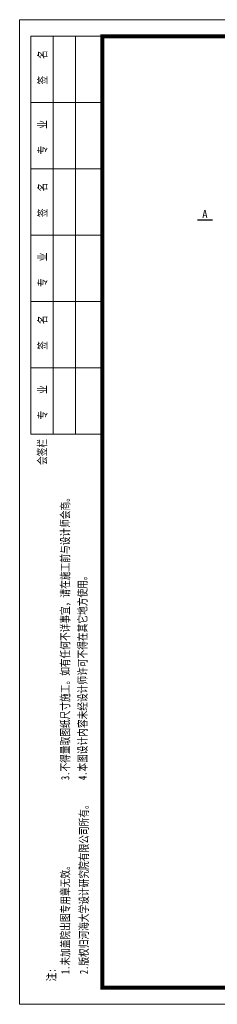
# Model space of a CAD drawing. Extents: x -13074 to 1448651, y 3648755 to 8081248.
# Tile 121 of 173: x 562190 to 562250, y 3858485 to 3858782. Entities that reach past the tile are written whole.
import ezdxf

# ---------------------------------------------------------------- set-up
doc = ezdxf.new("R2010")
doc.units = 0
for name, color, linetype, lineweight in [('0.09标注线', 3, 'CONTINUOUS', 9), ('0.30粗线', 7, 'CONTINUOUS', 30), ('SHEET', 1, 'CONTINUOUS', 15)]:
    doc.layers.add(name, color=color, linetype=linetype, lineweight=lineweight)
doc.layers.add('DIM', color=3, linetype='CONTINUOUS')
doc.styles.add('-仿宋_GB2312', font='FangSong_GB2312.ttf')
doc.styles.add('FHZ', font='FangSong_GB2312.ttf', dxfattribs={"width": 0.707, "height": 300})

msp = doc.modelspace()

# ---------------------------------------------------------------- linework, layer by layer
at = {"layer": '0.30粗线'}
msp.add_line((562243.968, 3858722.086), (562248.464, 3858722.086), dxfattribs=at)
at = {"layer": 'SHEET', "color": 7}
for p, q in [((562215.172, 3858777.489), (562193.572, 3858777.489)), ((562193.572, 3858777.489), (562215.172, 3858777.489)), ((562193.572, 3858777.489), (562193.572, 3858657.489)), ((562200.322, 3858777.489), (562200.322, 3858657.489)), ((562207.072, 3858777.489), (562207.072, 3858657.489)), ((562193.572, 3858757.489), (562215.172, 3858757.489)), ((562193.572, 3858737.489), (562215.172, 3858737.489)), ((562193.572, 3858737.489), (562215.172, 3858737.489)), ((562193.572, 3858737.489), (562215.172, 3858737.489)), ((562193.572, 3858717.489), (562215.172, 3858717.489)), ((562193.572, 3858697.489), (562215.172, 3858697.489)), ((562193.572, 3858697.489), (562215.172, 3858697.489)), ((562193.572, 3858677.489), (562215.172, 3858677.489)), ((562193.572, 3858657.489), (562215.172, 3858657.489))]:
    msp.add_line(p, q, dxfattribs=at)
msp.add_lwpolyline([(562610.171, 3858485.489), (562190.172, 3858485.489), (562190.172, 3858782.489), (562610.171, 3858782.489)], close=True, dxfattribs=at)
at = {"layer": 'SHEET', "color": 7, "const_width": 1.2}
msp.add_lwpolyline([(562215.172, 3858777.489), (562605.171, 3858777.489), (562605.171, 3858490.489), (562215.172, 3858490.489)], close=True, dxfattribs=at)

# ---------------------------------------------------------------- texts
at = {"layer": '0.09标注线', "insert": (562245.378, 3858725.052), "char_height": 2.4, "width": 12.60969, "attachment_point": 1, "style": '-仿宋_GB2312'}
msp.add_mtext('A', dxfattribs=at)
at = {"layer": 'DIM', "color": 7, "style": 'FHZ', "width": 0.75}
for s, p in [('签    名', (562198.345, 3858762.937)), ('专    业', (562198.345, 3858741.874)), ('签    名', (562198.345, 3858722.937)), ('专    业', (562198.345, 3858701.874)), ('签    名', (562198.345, 3858682.937)), ('专    业', (562198.345, 3858661.874)), ('会签栏', (562198.273, 3858648.168)), ('3.不得量取图纸尺寸施工。如有任何不详事宜，请在施工前与设计师会商。', (562205.205, 3858553.136)), ('4.本图设计内容未经设计师许可不得在其它地方使用。', (562210.464, 3858553.136)), ('2.版权归河海大学设计研究院有限公司所有。', (562210.863, 3858494.602)), ('1.未加盖院出图专用章无效。', (562205.247, 3858494.602)), ('注:', (562201.053, 3858492.409))]:
    msp.add_text(s, height=2.5, rotation=90, dxfattribs=at).set_placement(p)

doc.saveas('drawing.dxf')
